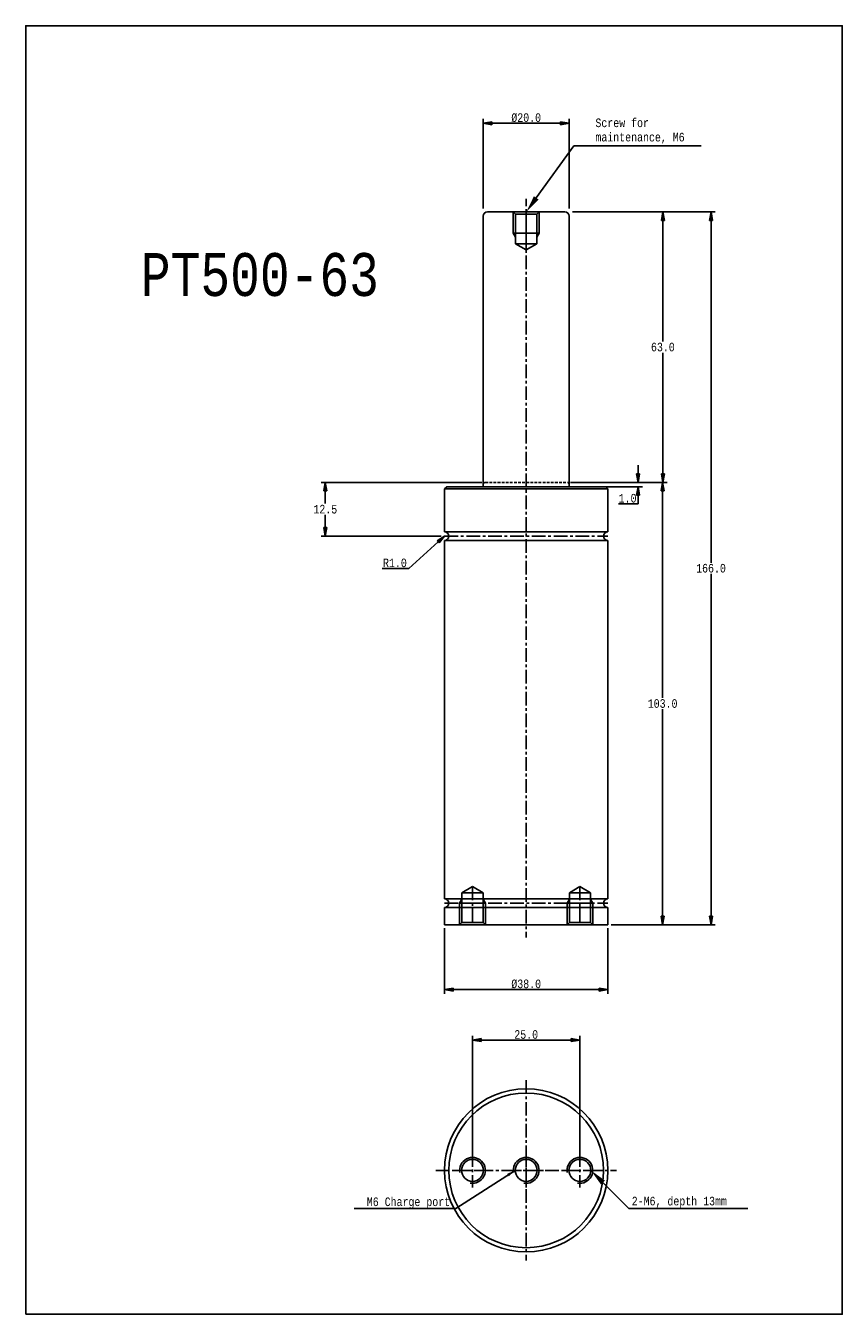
# Model space of a CAD drawing. Header units: millimetres. Extents: x 9080 to 9270, y 7528 to 7828.
import ezdxf
from ezdxf.enums import TextEntityAlignment as Align

# ---------------------------------------------------------------- set-up
doc = ezdxf.new("R2010")
doc.units = ezdxf.units.MM
doc.header["$LTSCALE"] = 0.1
doc.linetypes.add('CENTER', pattern=[50.8, 31.75, -6.35, 6.35, -6.35])
doc.linetypes.add('HIDDEN', pattern=[9.525, 6.35, -3.175])
doc.layers.get('0').update_dxf_attribs({"color": 3})
for name, color, linetype in [('center', 1, 'CENTER'), ('dim', 2, 'Continuous'), ('HL', 2, 'HIDDEN'), ('RD', 1, 'Continuous'), ('text', 4, 'Continuous')]:
    doc.layers.add(name, color=color, linetype=linetype)
doc.styles.add('ciwhs', font='monotxt.shx', dxfattribs={"width": 0.8, "bigfont": 'ciwhs.shx'})
doc.dimstyles.new('STANDARD1.0', dxfattribs={"dimtxt": 2, "dimasz": 2, "dimexe": 1, "dimexo": 0.8, "dimgap": 0.3, "dimtad": 1, "dimtih": 1, "dimtoh": 1, "dimdec": 1, "dimzin": 0, "dimdsep": 46, "dimtxsty": 'ciwhs', "dimblk1": 'CLOSED', "dimblk2": 'CLOSED', "dimsah": 1, "dimcen": 0, "dimclrd": 4, "dimclre": 4, "dimclrt": 10, "dimadec": 1, "dimazin": 0, "dimtfac": 1, "dimtdec": 1, "dimtofl": 0, "dimtmove": 0, "dimatfit": 0, "dimldrblk": 'CLOSED', "dimfxl": 0, "dimtolj": 1, "dimtzin": 0, "dimarcsym": 0})
doc.dimstyles.new('user', dxfattribs={"dimtxt": 6, "dimasz": 4, "dimexe": 1, "dimexo": 1, "dimgap": 1, "dimtad": 0, "dimdec": 1, "dimdsep": 46, "dimtxsty": 'ciwhs', "dimcen": 2, "dimclrd": 256, "dimclre": 256, "dimclrt": 4, "dimadec": 1, "dimazin": 2, "dimtfac": 1, "dimtmove": 0, "dimatfit": 3, "dimfxl": 0, "dimlwd": -1, "dimlwe": -1, "dimarcsym": 0})

# ---------------------------------------------------------------- blocks, each defined once
blk = doc.blocks.new('M6Z')
blk.add_circle((0, 0), 2.55)
at = {"layer": 'center'}
for p, q in [((0, 4), (0, -4)), ((4, 0), (-4, 0))]:
    blk.add_line(p, q, dxfattribs=at)
at = {"layer": 'dim'}
blk.add_arc((0, 0), 3, 260, 190, dxfattribs=at)
blk = doc.blocks.new('ar2')
blk.add_solid([(1, 0.17), (1, -0.17), (0, 0)])
blk = doc.blocks.new('_CLOSED')
at = {"color": 0, "linetype": 'ByBlock'}
for p, q in [((-1, 0.17), (0, 0)), ((-1, 0.17), (-1, -0.17)), ((0, 0), (-1, -0.17)), ((0, 0), (-1, 0))]:
    blk.add_line(p, q, dxfattribs=at)
blk = doc.blocks.new('*D3')
at = {"color": 4, "lineweight": -2}
for p, q in [((9186.79, 7785.77), (9186.79, 7806.58)), ((9206.79, 7785.77), (9206.79, 7806.58)), ((9188.79, 7805.58), (9204.79, 7805.58))]:
    blk.add_line(p, q, dxfattribs=at)
at = {"layer": 'DefPoints', "color": 0}
for p in [(9206.79, 7805.58), (9186.79, 7784.97), (9206.79, 7784.97)]:
    blk.add_point(p, dxfattribs=at)
at = {"color": 4, "lineweight": -2, "xscale": 2, "yscale": 2, "zscale": 2, "rotation": 180}
blk.add_blockref('_CLOSED', (9186.79, 7805.58), dxfattribs=at)
at = {"color": 4, "lineweight": -2, "xscale": 2, "yscale": 2, "zscale": 2}
blk.add_blockref('_CLOSED', (9206.79, 7805.58), dxfattribs=at)
at = {"color": 10, "insert": (9196.79, 7806.88), "char_height": 2, "attachment_point": 5, "style": 'ciwhs'}
blk.add_mtext('\\A1;%%C20.0', dxfattribs=at)
blk = doc.blocks.new('*D4')
at = {"color": 4, "lineweight": -2}
for p, q in [((9207.59, 7784.97), (9229.6, 7784.97)), ((9228.6, 7782.97), (9228.6, 7754.77)), ((9228.6, 7723.97), (9228.6, 7752.17)), ((9207.09, 7721.97), (9229.6, 7721.97))]:
    blk.add_line(p, q, dxfattribs=at)
at = {"layer": 'DefPoints', "color": 0}
for p in [(9206.79, 7784.97), (9206.29, 7721.97), (9228.6, 7721.97)]:
    blk.add_point(p, dxfattribs=at)
at = {"color": 4, "lineweight": -2, "xscale": 2, "yscale": 2, "zscale": 2}
for p, rotation in [((9228.6, 7784.97), 90), ((9228.6, 7721.97), 270)]:
    blk.add_blockref('_CLOSED', p, dxfattribs=dict(at, rotation=rotation))
at = {"color": 10, "insert": (9228.6, 7753.47), "char_height": 2, "attachment_point": 5, "style": 'ciwhs'}
blk.add_mtext('\\A1;63.0', dxfattribs=at)
blk = doc.blocks.new('*D5')
at = {"color": 4, "lineweight": -2}
for p, q in [((9222.82, 7723.97), (9222.82, 7725.97)), ((9207.09, 7721.97), (9223.82, 7721.97)), ((9207.59, 7720.97), (9223.82, 7720.97)), ((9222.82, 7716.97), (9218.25, 7716.97)), ((9222.82, 7718.97), (9222.82, 7716.97))]:
    blk.add_line(p, q, dxfattribs=at)
at = {"layer": 'DefPoints', "color": 0}
for p in [(9206.29, 7721.97), (9206.79, 7720.97), (9222.82, 7720.97)]:
    blk.add_point(p, dxfattribs=at)
at = {"color": 4, "lineweight": -2, "xscale": 2, "yscale": 2, "zscale": 2}
for p, rotation in [((9222.82, 7721.97), 270), ((9222.82, 7720.97), 90)]:
    blk.add_blockref('_CLOSED', p, dxfattribs=dict(at, rotation=rotation))
at = {"color": 10, "insert": (9220.39, 7718.27), "char_height": 2, "attachment_point": 5, "style": 'ciwhs'}
blk.add_mtext('\\A1;1.0', dxfattribs=at)
blk = doc.blocks.new('*D6')
at = {"color": 4, "lineweight": -2}
for p, q in [((9207.09, 7721.97), (9229.54, 7721.97)), ((9228.54, 7719.97), (9228.54, 7671.77)), ((9228.54, 7620.97), (9228.54, 7669.17)), ((9216.59, 7618.97), (9229.54, 7618.97))]:
    blk.add_line(p, q, dxfattribs=at)
at = {"layer": 'DefPoints', "color": 0}
for p in [(9206.29, 7721.97), (9228.54, 7721.97), (9215.79, 7618.97)]:
    blk.add_point(p, dxfattribs=at)
at = {"color": 4, "lineweight": -2, "xscale": 2, "yscale": 2, "zscale": 2}
for p, rotation in [((9228.54, 7721.97), 90), ((9228.54, 7618.97), 270)]:
    blk.add_blockref('_CLOSED', p, dxfattribs=dict(at, rotation=rotation))
at = {"color": 10, "insert": (9228.54, 7670.47), "char_height": 2, "attachment_point": 5, "style": 'ciwhs'}
blk.add_mtext('\\A1;103.0', dxfattribs=at)
blk = doc.blocks.new('*D7')
at = {"color": 4, "lineweight": -2}
for p, q in [((9207.59, 7784.97), (9240.8, 7784.97)), ((9239.8, 7782.97), (9239.8, 7703.27)), ((9239.8, 7620.97), (9239.8, 7700.67)), ((9216.59, 7618.97), (9240.8, 7618.97))]:
    blk.add_line(p, q, dxfattribs=at)
at = {"layer": 'DefPoints', "color": 0}
for p in [(9206.79, 7784.97), (9215.79, 7618.97), (9239.8, 7618.97)]:
    blk.add_point(p, dxfattribs=at)
at = {"color": 4, "lineweight": -2, "xscale": 2, "yscale": 2, "zscale": 2}
for p, rotation in [((9239.8, 7784.97), 90), ((9239.8, 7618.97), 270)]:
    blk.add_blockref('_CLOSED', p, dxfattribs=dict(at, rotation=rotation))
at = {"color": 10, "insert": (9239.8, 7701.97), "char_height": 2, "attachment_point": 5, "style": 'ciwhs'}
blk.add_mtext('\\A1;166.0', dxfattribs=at)
blk = doc.blocks.new('*D8')
at = {"color": 4, "lineweight": -2}
for p, q in [((9186.49, 7721.97), (9149.04, 7721.97)), ((9150.04, 7719.97), (9150.04, 7717.02)), ((9150.04, 7711.47), (9150.04, 7714.42)), ((9176.99, 7709.47), (9149.04, 7709.47))]:
    blk.add_line(p, q, dxfattribs=at)
at = {"layer": 'DefPoints', "color": 0}
for p in [(9187.29, 7721.97), (9150.04, 7709.47), (9177.79, 7709.47)]:
    blk.add_point(p, dxfattribs=at)
at = {"color": 4, "lineweight": -2, "xscale": 2, "yscale": 2, "zscale": 2}
for p, rotation in [((9150.04, 7721.97), 90), ((9150.04, 7709.47), 270)]:
    blk.add_blockref('_CLOSED', p, dxfattribs=dict(at, rotation=rotation))
at = {"color": 10, "insert": (9150.04, 7715.72), "char_height": 2, "attachment_point": 5, "style": 'ciwhs'}
blk.add_mtext('\\A1;12.5', dxfattribs=at)
blk = doc.blocks.new('*D9')
at = {"color": 4, "lineweight": -2}
for p, q in [((9177.79, 7618.17), (9177.79, 7602.88)), ((9215.79, 7618.17), (9215.79, 7602.88)), ((9179.79, 7603.88), (9213.79, 7603.88))]:
    blk.add_line(p, q, dxfattribs=at)
at = {"layer": 'DefPoints', "color": 0}
for p in [(9177.79, 7618.97), (9215.79, 7618.97), (9215.79, 7603.88)]:
    blk.add_point(p, dxfattribs=at)
at = {"color": 4, "lineweight": -2, "xscale": 2, "yscale": 2, "zscale": 2, "rotation": 180}
blk.add_blockref('_CLOSED', (9177.79, 7603.88), dxfattribs=at)
at = {"color": 4, "lineweight": -2, "xscale": 2, "yscale": 2, "zscale": 2}
blk.add_blockref('_CLOSED', (9215.79, 7603.88), dxfattribs=at)
at = {"color": 10, "insert": (9196.79, 7605.18), "char_height": 2, "attachment_point": 5, "style": 'ciwhs'}
blk.add_mtext('\\A1;%%C38.0', dxfattribs=at)
blk = doc.blocks.new('*D10')
at = {"color": 4, "lineweight": -2}
for p, q in [((9184.29, 7562.58), (9184.29, 7593.11)), ((9209.29, 7562.58), (9209.29, 7593.11)), ((9186.29, 7592.11), (9207.29, 7592.11))]:
    blk.add_line(p, q, dxfattribs=at)
at = {"layer": 'DefPoints', "color": 0}
for p in [(9209.29, 7592.11), (9184.29, 7561.78), (9209.29, 7561.78)]:
    blk.add_point(p, dxfattribs=at)
at = {"color": 4, "lineweight": -2, "xscale": 2, "yscale": 2, "zscale": 2, "rotation": 180}
blk.add_blockref('_CLOSED', (9184.29, 7592.11), dxfattribs=at)
at = {"color": 4, "lineweight": -2, "xscale": 2, "yscale": 2, "zscale": 2}
blk.add_blockref('_CLOSED', (9209.29, 7592.11), dxfattribs=at)
at = {"color": 10, "insert": (9196.79, 7593.41), "char_height": 2, "attachment_point": 5, "style": 'ciwhs'}
blk.add_mtext('\\A1;25.0', dxfattribs=at)

msp = doc.modelspace()

# ---------------------------------------------------------------- linework, layer by layer
for p, q in [((9186.79, 7783.97), (9186.79, 7720.97)), ((9187.79, 7784.97), (9205.79, 7784.97)), ((9196.79, 7784.97), (9193.79, 7784.97)), ((9193.79, 7784.97), (9199.79, 7784.97)), ((9193.79, 7784.97), (9194.33, 7784.43)), ((9194.33, 7784.43), (9199.25, 7784.43)), ((9194.33, 7784.43), (9194.33, 7777.51)), ((9196.79, 7784.97), (9199.79, 7784.97)), ((9199.79, 7784.97), (9199.25, 7784.43)), ((9199.25, 7784.43), (9199.25, 7777.51)), ((9206.79, 7783.97), (9206.79, 7720.97)), ((9193.79, 7779.97), (9199.79, 7779.97)), ((9194.33, 7777.51), (9199.25, 7777.51)), ((9194.33, 7777.51), (9196.79, 7776.09)), ((9199.25, 7777.51), (9196.79, 7776.09)), ((9178.29, 7720.97), (9177.79, 7720.47)), ((9177.79, 7720.47), (9177.79, 7710.47)), ((9177.79, 7720.47), (9215.79, 7720.47)), ((9178.29, 7720.97), (9215.29, 7720.97)), ((9215.29, 7720.97), (9215.79, 7720.47)), ((9215.79, 7720.47), (9215.79, 7710.47)), ((9177.79, 7710.47), (9215.79, 7710.47)), ((9177.79, 7708.47), (9177.79, 7624.97)), ((9177.79, 7708.47), (9215.79, 7708.47)), ((9215.79, 7708.47), (9215.79, 7624.97)), ((9181.83, 7626.43), (9184.29, 7627.85)), ((9181.83, 7626.43), (9186.75, 7626.43)), ((9181.83, 7619.51), (9181.83, 7626.43)), ((9186.75, 7626.43), (9184.29, 7627.85)), ((9186.75, 7619.51), (9186.75, 7626.43)), ((9206.83, 7626.43), (9209.29, 7627.85)), ((9206.83, 7626.43), (9211.75, 7626.43)), ((9206.83, 7619.51), (9206.83, 7626.43)), ((9211.75, 7626.43), (9209.29, 7627.85)), ((9211.75, 7619.51), (9211.75, 7626.43)), ((9177.79, 7624.97), (9215.79, 7624.97)), ((9181.29, 7623.97), (9187.29, 7623.97)), ((9206.29, 7623.97), (9212.29, 7623.97)), ((9177.79, 7622.97), (9177.79, 7618.97)), ((9177.79, 7622.97), (9215.79, 7622.97)), ((9215.79, 7622.97), (9215.79, 7618.97)), ((9177.79, 7618.97), (9215.79, 7618.97)), ((9181.29, 7618.97), (9181.83, 7619.51)), ((9184.29, 7618.97), (9181.29, 7618.97)), ((9181.29, 7618.97), (9187.29, 7618.97)), ((9181.83, 7619.51), (9186.75, 7619.51)), ((9184.29, 7618.97), (9187.29, 7618.97)), ((9187.29, 7618.97), (9186.75, 7619.51)), ((9206.29, 7618.97), (9206.83, 7619.51)), ((9209.29, 7618.97), (9206.29, 7618.97)), ((9206.29, 7618.97), (9212.29, 7618.97)), ((9206.83, 7619.51), (9211.75, 7619.51)), ((9209.29, 7618.97), (9212.29, 7618.97)), ((9212.29, 7618.97), (9211.75, 7619.51))]:
    msp.add_line(p, q)
at = {"color": 4}
for p, q in [((9176.31, 7708.13), (9169.47, 7701.92)), ((9169.47, 7701.92), (9163.31, 7701.92))]:
    msp.add_line(p, q, dxfattribs=at)
msp.add_lwpolyline([(9080.34, 7528.29), (9270.34, 7528.29), (9270.34, 7828.29), (9080.34, 7828.29)], close=True)
for radius in [19, 18]:
    msp.add_circle((9196.79, 7561.78), radius)
for centre, start, end in [((9187.79, 7783.97), 90, 180), ((9205.79, 7783.97), 0, 90), ((9177.79, 7709.47), 270, 90), ((9215.79, 7709.47), 90, 270), ((9177.79, 7623.97), 270, 90), ((9215.79, 7623.97), 90, 270)]:
    msp.add_arc(centre, 1, start, end)
at = {"layer": 'center'}
for p, q in [((9196.79, 7776.09), (9196.79, 7787.97)), ((9196.79, 7784.97), (9196.79, 7615.97)), ((9196.79, 7779.97), (9193.79, 7779.97)), ((9196.79, 7779.97), (9199.79, 7779.97)), ((9177.79, 7709.47), (9215.79, 7709.47)), ((9184.29, 7627.85), (9184.29, 7618.97)), ((9209.29, 7627.85), (9209.29, 7618.97)), ((9177.79, 7623.97), (9215.79, 7623.97)), ((9184.29, 7623.97), (9181.29, 7623.97)), ((9184.29, 7623.97), (9187.29, 7623.97)), ((9209.29, 7623.97), (9206.29, 7623.97)), ((9209.29, 7623.97), (9212.29, 7623.97)), ((9209.29, 7623.97), (9209.29, 7618.97)), ((9196.79, 7582.78), (9196.79, 7540.78)), ((9175.79, 7561.78), (9217.79, 7561.78))]:
    msp.add_line(p, q, dxfattribs=at)
at = {"layer": 'dim'}
for p, q in [((9194.24, 7561.78), (9180.42, 7552.94)), ((9180.42, 7552.94), (9156.75, 7552.94))]:
    msp.add_line(p, q, dxfattribs=at)
msp.add_lwpolyline([(9199.14, 7788.21), (9207.9, 7800.31), (9237.48, 7800.31)], dxfattribs=at)
msp.add_solid([(9199.68, 7787.82), (9196.79, 7784.97), (9198.6, 7788.6)], dxfattribs=at)
at = {"layer": 'HL'}
for p, q in [((9186.79, 7721.47), (9186.79, 7720.97)), ((9187.29, 7721.97), (9206.29, 7721.97)), ((9206.79, 7721.47), (9206.79, 7720.97))]:
    msp.add_line(p, q, dxfattribs=at)
for centre, start, end in [((9187.29, 7721.47), 90, 180), ((9206.29, 7721.47), 0, 90)]:
    msp.add_arc(centre, 0.5, start, end, dxfattribs=at)
at = {"layer": 'RD'}
for p, q in [((9193.79, 7784.97), (9193.79, 7779.97)), ((9199.79, 7784.97), (9199.79, 7779.97)), ((9193.79, 7779.97), (9194.33, 7779.03)), ((9199.79, 7779.97), (9199.25, 7779.03)), ((9181.29, 7623.97), (9181.83, 7624.91)), ((9181.29, 7618.97), (9181.29, 7623.97)), ((9187.29, 7623.97), (9186.75, 7624.91)), ((9187.29, 7618.97), (9187.29, 7623.97)), ((9206.29, 7623.97), (9206.83, 7624.91)), ((9206.29, 7618.97), (9206.29, 7623.97)), ((9212.29, 7623.97), (9211.75, 7624.91)), ((9212.29, 7618.97), (9212.29, 7623.97))]:
    msp.add_line(p, q, dxfattribs=at)

# ---------------------------------------------------------------- block references
at = {"color": 4, "xscale": 2, "yscale": 2, "zscale": 2, "rotation": 42.23641992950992}
msp.add_blockref('_CLOSED', (9177.79, 7709.47), dxfattribs=at)
for p in [(9184.29, 7561.78), (9196.79, 7561.78), (9209.29, 7561.78)]:
    msp.add_blockref('M6Z', p)
at = {"layer": 'dim', "xscale": 2, "yscale": 2, "zscale": 2, "rotation": 212.6110935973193}
msp.add_blockref('ar2', (9194.24, 7561.78), dxfattribs=at)

# ---------------------------------------------------------------- texts
at = {"color": 4, "style": 'ciwhs', "width": 0.8}
for s, p in [('Screw for', (9212.9, 7804.69)), ('maintenance, M6', (9212.9, 7801.36))]:
    msp.add_text(s, height=2, dxfattribs=at).set_placement(p)
at = {"color": 10, "insert": (9166.24, 7703.22), "char_height": 2, "attachment_point": 5, "style": 'ciwhs'}
msp.add_mtext('\\A1;R1.0', dxfattribs=at)
at = {"layer": 'text', "style": 'ciwhs', "width": 0.8}
for s, height, p in [('PT500-63', 10, (9162.51, 7765.37)), ('M6 Charge port', 2, (9179.09, 7553.47))]:
    msp.add_text(s, height=height, dxfattribs=at).set_placement(p, align=Align.RIGHT)
at = {"layer": 'text', "insert": (9221.35, 7555.63), "char_height": 2, "attachment_point": 1, "style": 'ciwhs'}
msp.add_mtext('2-M6, depth 13mm', dxfattribs=at)

# ---------------------------------------------------------------- dimensions: what is measured, and where the dimension line sits
dim = msp.add_linear_dim(base=(9206.79, 7805.58), p1=(9186.79, 7784.97), p2=(9206.79, 7784.97), text='%%C<>', dimstyle='STANDARD1.0')
dim.commit()
dim.dimension.update_dxf_attribs({"geometry": '*D3', "text_midpoint": (9196.79, 7806.88)})
for base, p1, p2, picture, middle in [((9228.6, 7721.97), (9206.79, 7784.97), (9206.29, 7721.97), '*D4', (9228.6, 7753.47)), ((9239.8, 7618.97), (9206.79, 7784.97), (9215.79, 7618.97), '*D7', (9239.8, 7701.97)), ((9222.82, 7720.97), (9206.29, 7721.97), (9206.79, 7720.97), '*D5', (9220.39, 7718.27)), ((9150.04, 7709.47), (9187.29, 7721.97), (9177.79, 7709.47), '*D8', (9150.04, 7715.72)), ((9228.54, 7721.97), (9215.79, 7618.97), (9206.29, 7721.97), '*D6', (9228.54, 7670.47))]:
    dim = msp.add_linear_dim(base=base, p1=p1, p2=p2, angle=90, dimstyle='STANDARD1.0')
    dim.commit()
    dim.dimension.update_dxf_attribs({"geometry": picture, "text_midpoint": middle})
dim = msp.add_linear_dim(base=(9215.79, 7603.88), p1=(9177.79, 7618.97), p2=(9215.79, 7618.97), text='%%C<>', dimstyle='STANDARD1.0')
dim.commit()
dim.dimension.update_dxf_attribs({"geometry": '*D9', "text_midpoint": (9196.79, 7603.88), "dimtype": 128})
dim = msp.add_linear_dim(base=(9209.29, 7592.11), p1=(9184.29, 7561.78), p2=(9209.29, 7561.78), dimstyle='STANDARD1.0')
dim.commit()
dim.dimension.update_dxf_attribs({"geometry": '*D10', "text_midpoint": (9196.79, 7593.41)})

# ---------------------------------------------------------------- leaders
at = {"layer": 'dim'}
msp.add_leader([(9211.84, 7561.78), (9220.7, 7552.87), (9248.36, 7552.87)], dimstyle='user', override={"dimgap": 1, "dimtad": 0}, dxfattribs=at)

doc.saveas('drawing.dxf')
